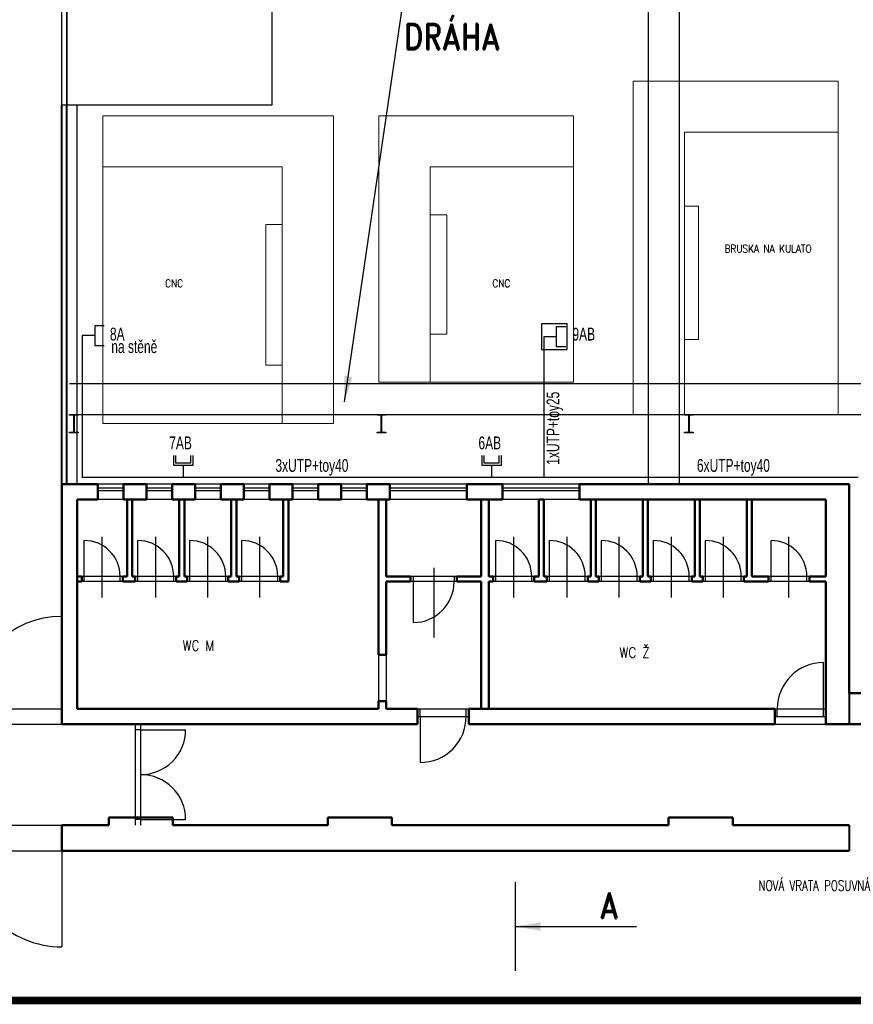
# Model space of a CAD drawing. Header units: millimetres. Extents: x -29135 to 388014, y -22277 to 596511.
# Tile 3 of 12: x 295087 to 311354, y -13732 to 5469. Entities that reach past the tile are written whole.
import ezdxf
from ezdxf.lldxf.tags import DXFTag

# ---------------------------------------------------------------- set-up
doc = ezdxf.new("R2010")
doc.units = ezdxf.units.MM
for name, color, linetype in [('_SK popis', 3, 'Continuous'), ('_strukturka', 3, 'Continuous'), ('IN_C_CERCHOVANA', 7, 'DIVIDE'), ('IN_C_TENKA', 7, 'Continuous'), ('IN_HELP', 6, 'Continuous'), ('IN_NS_CERCHOVAMA', 8, 'DIVIDE'), ('IN_NS_TENKA', 7, 'Continuous'), ('IN_NS_VYPLNE OTVORU', 7, 'Continuous'), ('IN_TEXT', 7, 'Continuous'), ('IN_VYPLNE OTVORU', 7, 'Continuous')]:
    doc.layers.add(name, color=color, linetype=linetype)
for name, color, linetype, lineweight in [('IN_C_TLUSTA', 7, 'Continuous', 50), ('IN_NS_TLUSTA', 7, 'Continuous', 40), ('IN_SLOUPY', 7, 'Continuous', 30)]:
    doc.layers.add(name, color=color, linetype=linetype, lineweight=lineweight)
doc.styles.add('Koty', font='romand.shx', dxfattribs={"width": 0.9})
doc.styles.add('ROMAND', font='romand.shx', dxfattribs={"width": 0.85})
doc.styles.add('ROMANS', font='ic-romans.shx', dxfattribs={"width": 0.8})
tags = doc.linetypes.add('DASHDOT', pattern=[0.5, 0.25, -0.125, 0, -0.125]).pattern_tags.tags
tags[10:11] = [DXFTag(74, 4), DXFTag(75, 0), DXFTag(340, '0'), DXFTag(46, 0.0), DXFTag(50, 0.0), DXFTag(44, 0.0), DXFTag(45, 0.0)]
tags[8:9] = [DXFTag(74, 4), DXFTag(75, 0), DXFTag(340, '0'), DXFTag(46, 0.0), DXFTag(50, 0.0), DXFTag(44, 0.0), DXFTag(45, 0.0)]
tags[6:7] = [DXFTag(74, 4), DXFTag(75, 0), DXFTag(340, '0'), DXFTag(46, 0.0), DXFTag(50, 0.0), DXFTag(44, 0.0), DXFTag(45, 0.0)]
tags[4:5] = [DXFTag(74, 4), DXFTag(75, 0), DXFTag(340, '0'), DXFTag(46, 0.0), DXFTag(50, 0.0), DXFTag(44, 0.0), DXFTag(45, 0.0)]
tags = doc.linetypes.add('DASHED', pattern=[4.5, 3, -1.5]).pattern_tags.tags
tags[6:7] = [DXFTag(74, 4), DXFTag(75, 0), DXFTag(340, '0'), DXFTag(46, 0.0), DXFTag(50, 0.0), DXFTag(44, 0.0), DXFTag(45, 0.0)]
tags[4:5] = [DXFTag(74, 4), DXFTag(75, 0), DXFTag(340, '0'), DXFTag(46, 0.0), DXFTag(50, 0.0), DXFTag(44, 0.0), DXFTag(45, 0.0)]
tags = doc.linetypes.add('DIVIDE', pattern=[8, 3, -1.5, 0.25, -1.5, 0.25, -1.5]).pattern_tags.tags
tags[14:15] = [DXFTag(74, 4), DXFTag(75, 0), DXFTag(340, '0'), DXFTag(46, 0.0), DXFTag(50, 0.0), DXFTag(44, 0.0), DXFTag(45, 0.0)]
tags[12:13] = [DXFTag(74, 4), DXFTag(75, 0), DXFTag(340, '0'), DXFTag(46, 0.0), DXFTag(50, 0.0), DXFTag(44, 0.0), DXFTag(45, 0.0)]
tags[10:11] = [DXFTag(74, 4), DXFTag(75, 0), DXFTag(340, '0'), DXFTag(46, 0.0), DXFTag(50, 0.0), DXFTag(44, 0.0), DXFTag(45, 0.0)]
tags[8:9] = [DXFTag(74, 4), DXFTag(75, 0), DXFTag(340, '0'), DXFTag(46, 0.0), DXFTag(50, 0.0), DXFTag(44, 0.0), DXFTag(45, 0.0)]
tags[6:7] = [DXFTag(74, 4), DXFTag(75, 0), DXFTag(340, '0'), DXFTag(46, 0.0), DXFTag(50, 0.0), DXFTag(44, 0.0), DXFTag(45, 0.0)]
tags[4:5] = [DXFTag(74, 4), DXFTag(75, 0), DXFTag(340, '0'), DXFTag(46, 0.0), DXFTag(50, 0.0), DXFTag(44, 0.0), DXFTag(45, 0.0)]
tags = doc.linetypes.add('TEČKOVANÁ', pattern=[6.35, 0, -6.35]).pattern_tags.tags
tags[6:7] = [DXFTag(74, 4), DXFTag(75, 0), DXFTag(340, '0'), DXFTag(46, 0.0), DXFTag(50, 0.0), DXFTag(44, 0.0), DXFTag(45, 0.0)]
tags[4:5] = [DXFTag(74, 4), DXFTag(75, 0), DXFTag(340, '0'), DXFTag(46, 0.0), DXFTag(50, 0.0), DXFTag(44, 0.0), DXFTag(45, 0.0)]
doc.dimstyles.new('IN_100', dxfattribs={"dimtxt": 200, "dimasz": 80, "dimexe": 40, "dimexo": 250, "dimgap": 150, "dimtad": 1, "dimtoh": 1, "dimdec": 4, "dimdsep": 46, "dimlunit": 6, "dimtxsty": 'Koty', "dimblk": 'ARCHTICK', "dimcen": 0.09, "dimclre": 256, "dimclrt": 7, "dimadec": 0, "dimazin": 0, "dimtfac": 1, "dimtdec": 4, "dimtofl": 0, "dimtmove": 1, "dimatfit": 3, "dimfxl": 1, "dimtolj": 1, "dimtzin": 0, "dimarcsym": 0})

# ---------------------------------------------------------------- blocks, each defined once
blk = doc.blocks.new('_ArchTick')
at = {"color": 0, "linetype": 'ByBlock', "lineweight": 13, "transparency": 33554687, "const_width": 0.15}
blk.add_lwpolyline([(-0.5, -0.5), (0.5, 0.5)], dxfattribs=at)
blk = doc.blocks.new('SK1_stěna')
for p, q in [((241, 0), (0, 0)), ((429, 192), (241, 192)), ((241, 192), (241, -192)), ((241, -192), (429, -192))]:
    blk.add_line(p, q)
blk = doc.blocks.new('SK2_stěna')
for p, q in [((241, 0), (0, 0)), ((429, 192), (241, 192)), ((241, 192), (241, -192)), ((429, 149), (288, 149)), ((288, 149), (288, -147)), ((241, -192), (429, -192)), ((288, -147), (429, -147))]:
    blk.add_line(p, q)

msp = doc.modelspace()

# ---------------------------------------------------------------- linework, layer by layer
at = {"linetype": 'TEČKOVANÁ', "lineweight": 13, "ltscale": 20, "transparency": 33554687}
for p, q in [((311060.47666, 4272.43514), (307060.47666, 4272.43514)), ((307060.47666, 4272.43514), (307060.47666, -2227.56486)), ((311060.47666, 3272.43514), (311060.47666, 4272.43514)), ((301210.47667, 3597.06571), (296710.47666, 3597.06571)), ((296710.47666, 3597.06571), (296710.47666, 2597.06571)), ((301210.47667, -2402.93429), (301210.47667, 3597.06571)), ((302095.87901, -1602.93315), (302095.87901, 3597.06571)), ((302095.87901, 3597.06571), (305895.8792, 3597.06571)), ((305895.8792, 3597.06571), (305895.8792, 2597.06571)), ((303095.87901, -1602.93315), (302095.87901, -1602.93315)), ((307060.47666, -2227.56486), (308060.47666, -2227.56486)), ((300210.47666, -2402.93429), (301210.47667, -2402.93429))]:
    msp.add_line(p, q, dxfattribs=at)
at = {"linetype": 'Continuous', "lineweight": 15, "transparency": 33554687}
for p, q in [((308060.47666, 3272.43514), (311060.47666, 3272.43514)), ((308060.47666, 1834.86648), (308060.47666, 3272.43514)), ((311060.47666, 3272.43514), (311060.47666, -2227.56486)), ((296710.47666, 2597.06571), (296710.47666, -2402.93429)), ((300210.47666, 2597.06571), (296710.47666, 2597.06571)), ((300210.47666, 1474.44227), (300210.47666, 2597.06571)), ((303095.87901, 2597.06571), (303095.87901, 1660.31911)), ((305895.8792, 2597.06571), (303095.87901, 2597.06571)), ((305895.8792, -1602.93315), (305895.8792, 2597.06571)), ((308060.47666, 1834.86648), (308329.98216, 1834.86648)), ((308060.47666, 1834.86648), (308060.47666, -765.62409)), ((308329.98216, 1834.86648), (308329.98216, -765.62409)), ((303424.21859, 1660.31911), (303095.87901, 1660.31911)), ((303095.87901, -666.44404), (303095.87901, 1660.31911)), ((303424.21859, -666.44404), (303424.21859, 1660.31911)), ((300210.47666, 1474.44227), (299889.74455, 1474.44227)), ((299889.74455, 1474.44227), (299889.74455, -1268.49673)), ((300210.47666, -1268.49673), (300210.47666, 1474.44227)), ((303095.87901, -666.44404), (303095.87901, -1602.93315)), ((303095.87901, -666.44404), (303424.21859, -666.44404)), ((308060.47666, -2227.56486), (308060.47666, -765.62409)), ((308329.98216, -765.62409), (308060.47666, -765.62409)), ((299889.74455, -1268.49673), (300210.47666, -1268.49673)), ((300210.47666, -2402.93429), (300210.47666, -1268.49673)), ((303095.87901, -1602.93315), (305895.8792, -1602.93315)), ((311060.47666, -2227.56486), (308060.47666, -2227.56486)), ((296710.47666, -2402.93429), (300210.47666, -2402.93429))]:
    msp.add_line(p, q, dxfattribs=at)
at = {"layer": '_strukturka'}
for p, q in [((296309.83436, -691.50728), (296309.83436, -3457.94969)), ((305312.26136, -715.41243), (305312.26136, -3457.94969)), ((311449.25246, -3457.94969), (296309.83436, -3457.94969))]:
    msp.add_line(p, q, dxfattribs=at)
at = {"layer": '_strukturka', "linetype": 'DASHED', "ltscale": 0.5}
msp.add_lwpolyline([(305272.26136, -965.41243), (305772.26136, -965.41243), (305772.26136, -465.41243), (305272.26136, -465.41243)], close=True, dxfattribs=at)
at = {"layer": 'IN_C_CERCHOVANA', "ltscale": 50, "transparency": 33554687}
for p, q in [((302090.47666, -6917.56486), (302090.47666, -7817.56486)), ((302240.47666, -6917.56486), (302240.47666, -7817.56486)), ((309820.47666, -8267.56486), (310820.47666, -8267.56486))]:
    msp.add_line(p, q, dxfattribs=at)
at = {"layer": 'IN_C_TENKA', "color": 8, "transparency": 33554687}
for p, q in [((307360.47666, -3587.56486), (307360.47666, 6932.43514)), ((307960.47666, -3587.56486), (307960.47666, 6332.43514))]:
    msp.add_line(p, q, dxfattribs=at)
at = {"layer": 'IN_C_TENKA', "transparency": 33554687}
for p, q in [((297110.47359, -3587.56), (296610.47666, -3587.50643)), ((298060.47534, -3587.56407), (297560.47841, -3587.51049)), ((299010.47534, -3587.56407), (298510.47841, -3587.51049)), ((299960.47534, -3587.56407), (299460.47841, -3587.51049)), ((300910.47534, -3587.56407), (300410.47841, -3587.51049)), ((301860.47666, -3587.56407), (301360.47974, -3587.51049)), ((303810.47401, -3587.52989), (302310.47534, -3587.48074)), ((306010.47534, -3587.56486), (304510.47666, -3587.51571)), ((297110.47492, -3887.56407), (296610.47799, -3887.51049)), ((298060.47666, -3887.58168), (297560.47974, -3887.5281)), ((299010.47534, -3887.56486), (298510.47841, -3887.51128)), ((299960.47666, -3887.56407), (299460.47974, -3887.51049)), ((300910.47666, -3887.56407), (300410.47974, -3887.51049)), ((301860.47666, -3887.56486), (301360.47974, -3887.51128)), ((303810.47534, -3887.56486), (302310.47666, -3887.51571)), ((306010.47534, -3887.56486), (304510.47666, -3887.51571))]:
    msp.add_line(p, q, dxfattribs=at)
at = {"layer": 'IN_C_TLUSTA', "transparency": 33554687}
for p, q in [((295910.47666, -3587.56486), (295910.47666, -8267.56486)), ((296610.47666, -3587.56486), (295910.47666, -3587.56486)), ((296610.47799, -3887.56486), (296610.47666, -3587.56079)), ((297110.47625, -3887.56486), (297110.47492, -3587.56079)), ((297560.47841, -3587.56486), (297110.47492, -3587.56486)), ((297560.47974, -3887.56504), (297560.47841, -3587.56486)), ((298060.47799, -3887.56511), (298060.47666, -3587.56486)), ((298510.47841, -3587.56486), (298060.47666, -3587.56486)), ((298510.47974, -3887.56517), (298510.47841, -3587.56486)), ((299010.47799, -3887.56524), (299010.47666, -3587.56486)), ((299460.47841, -3587.56486), (299010.47666, -3587.56486)), ((299460.47974, -3887.56531), (299460.47841, -3587.54693)), ((299960.47799, -3887.56538), (299960.47666, -3587.54693)), ((300410.47841, -3587.56486), (299960.47666, -3587.56486)), ((300410.47974, -3887.56544), (300410.47841, -3587.56486)), ((300910.47799, -3887.56551), (300910.47666, -3587.56486)), ((301360.47841, -3587.56486), (300910.47666, -3587.56486)), ((301360.47974, -3887.56558), (301360.47841, -3587.56486)), ((301860.47799, -3887.56565), (301860.47666, -3587.56486)), ((302310.47666, -3587.56486), (301860.47666, -3587.56486)), ((302310.47666, -3887.56486), (302310.47666, -3587.56486)), ((303810.47666, -3887.56486), (303810.47534, -3587.52989)), ((304510.47666, -3587.56486), (303810.47534, -3587.56486)), ((304510.47666, -3887.56486), (304510.47666, -3587.5268)), ((306010.47666, -3887.56486), (306010.47534, -3587.52016)), ((311270.47666, -3587.56486), (306010.47534, -3587.56486)), ((311270.47666, -3587.56486), (311270.47666, -7667.56486)), ((296610.47799, -3887.56486), (296210.47666, -3887.56486)), ((296210.47666, -7967.56486), (296210.47666, -3887.56486)), ((297560.47974, -3887.56486), (297110.47625, -3887.56486)), ((297185.47666, -5387.56486), (297185.47666, -3887.56486)), ((297285.47666, -3887.56486), (297185.47666, -3887.56486)), ((297285.47666, -5387.56486), (297285.47666, -3887.56486)), ((298510.47974, -3887.56486), (298060.47799, -3887.56486)), ((298200.47666, -5387.56486), (298200.47666, -3887.56486)), ((298300.47666, -5387.56486), (298300.47666, -3887.56486)), ((299460.47974, -3887.56486), (299010.47799, -3887.56486)), ((299215.47666, -5387.56486), (299215.47666, -3887.56486)), ((299315.47666, -5387.56486), (299315.47666, -3887.56486)), ((300410.47974, -3887.56486), (299960.47799, -3887.56486)), ((300230.47666, -5387.56486), (300230.47666, -3887.56486)), ((300330.47666, -5487.56486), (300330.47666, -3887.56486)), ((301360.47974, -3887.56486), (300910.47799, -3887.56486)), ((302310.47666, -3887.56486), (301860.47799, -3887.56486)), ((302090.47666, -6917.56486), (302090.47666, -3887.56486)), ((302240.47666, -5387.56486), (302240.47666, -3887.56486)), ((302240.47666, -5387.56486), (302240.47666, -3887.56486)), ((304510.47666, -3887.56486), (303810.47666, -3887.56486)), ((304090.47666, -5387.56486), (304090.47666, -3887.56486)), ((304240.47666, -5387.56486), (304240.47666, -3887.56486)), ((305215.47666, -5387.56486), (305215.47666, -3887.56486)), ((305215.47666, -3887.56486), (305315.47666, -3887.56486)), ((305315.47666, -5387.56486), (305315.47666, -3887.56486)), ((310820.47666, -3887.56486), (306010.47666, -3887.56486)), ((306230.47666, -5387.56486), (306230.47666, -3887.56486)), ((306330.47666, -5387.56486), (306330.47666, -3887.56486)), ((307245.47666, -5387.56486), (307245.47666, -3887.56486)), ((307345.47666, -5387.56486), (307345.47666, -3887.56486)), ((308260.47666, -5387.56486), (308260.47666, -3887.56486)), ((308360.47666, -5387.56486), (308360.47666, -3887.56486)), ((309275.47666, -5387.56486), (309275.47666, -3887.56486)), ((309375.47666, -5387.56486), (309375.47666, -3887.56486)), ((310820.47666, -3887.56486), (310820.47666, -5387.56486)), ((296297.97666, -5387.56486), (296210.47666, -5387.56486)), ((296297.97666, -5487.56486), (296210.47666, -5487.56486)), ((296297.97666, -5387.56486), (296297.97666, -5487.56486)), ((297185.47666, -5387.56486), (297097.97666, -5387.56486)), ((297097.97666, -5387.56486), (297097.97666, -5487.56486)), ((297342.97666, -5487.56486), (297097.97666, -5487.56486)), ((297342.97666, -5387.56486), (297285.47666, -5387.56486)), ((297342.97666, -5387.56486), (297342.97666, -5487.56486)), ((298200.47666, -5387.56486), (298142.97666, -5387.56486)), ((298142.97666, -5387.56486), (298142.97666, -5487.56486)), ((298357.97666, -5487.56486), (298142.97666, -5487.56486)), ((298357.97666, -5387.56486), (298300.47666, -5387.56486)), ((298357.97666, -5387.56486), (298357.97666, -5487.56486)), ((299215.47666, -5387.56486), (299157.97666, -5387.56486)), ((299157.97666, -5387.56486), (299157.97666, -5487.56486)), ((299372.97666, -5487.56486), (299157.97666, -5487.56486)), ((299372.97666, -5387.56486), (299315.47666, -5387.56486)), ((299372.97666, -5387.56486), (299372.97666, -5487.56486)), ((300230.47666, -5387.56486), (300172.97666, -5387.56486)), ((300172.97666, -5387.56486), (300172.97666, -5487.56486)), ((300330.47666, -5487.56486), (300172.97666, -5487.56486)), ((302715.47666, -5387.56486), (302240.47666, -5387.56486)), ((302240.47666, -6917.56486), (302240.47666, -5487.56486)), ((302715.47666, -5487.56486), (302240.47666, -5487.56486)), ((302715.47666, -5487.56486), (302715.47666, -5387.56493)), ((304090.47666, -5387.56486), (303615.47666, -5387.56486)), ((303615.47666, -5487.56479), (303615.47666, -5387.56486)), ((304090.47666, -5487.56472), (303615.47666, -5487.56472)), ((304090.47666, -7967.56486), (304090.47666, -5487.56472)), ((304327.97666, -5387.56486), (304240.47666, -5387.56486)), ((304327.97666, -5487.56486), (304240.47666, -5487.56486)), ((304240.47666, -7967.56486), (304240.47666, -5487.56486)), ((304327.97666, -5387.56486), (304327.97666, -5487.56486)), ((305215.47666, -5387.56486), (305127.97666, -5387.56486)), ((305127.97666, -5387.56486), (305127.97666, -5487.56486)), ((305372.97666, -5487.56486), (305127.97666, -5487.56486)), ((305372.97666, -5387.56486), (305315.47666, -5387.56486)), ((305372.97666, -5387.56486), (305372.97666, -5487.56486)), ((306230.47666, -5387.56486), (306172.97666, -5387.56486)), ((306172.97666, -5387.56486), (306172.97666, -5487.56486)), ((306387.97666, -5487.56486), (306172.97666, -5487.56486)), ((306387.97666, -5387.56486), (306330.47666, -5387.56486)), ((306387.97666, -5387.56486), (306387.97666, -5487.56486)), ((307245.47666, -5387.56486), (307187.97666, -5387.56486)), ((307187.97666, -5387.56486), (307187.97666, -5487.56486)), ((307402.97666, -5487.56486), (307187.97666, -5487.56486)), ((307402.97666, -5387.56486), (307345.47666, -5387.56486)), ((307402.97666, -5387.56486), (307402.97666, -5487.56486)), ((308260.47666, -5387.56486), (308202.97666, -5387.56486)), ((308202.97666, -5387.56486), (308202.97666, -5487.56486)), ((308417.97666, -5487.56486), (308202.97666, -5487.56486)), ((308417.97666, -5387.56486), (308360.47666, -5387.56486)), ((308417.97666, -5387.56486), (308417.97666, -5487.56486)), ((309275.47666, -5387.56486), (309217.97666, -5387.56486)), ((309217.97666, -5387.56486), (309217.97666, -5487.56486)), ((309697.97527, -5487.56486), (309217.97666, -5487.56486)), ((309697.97527, -5387.56486), (309375.47666, -5387.56486)), ((309697.97527, -5387.56486), (309697.97527, -5487.56486)), ((310820.47666, -5387.56486), (310497.97527, -5387.56486)), ((310497.97527, -5387.56486), (310497.97527, -5487.56486)), ((310820.47666, -5487.56486), (310497.97527, -5487.56486)), ((310820.47666, -5487.56486), (310820.47666, -7967.56486)), ((302240.47666, -6917.56486), (302090.47666, -6917.56486)), ((311270.47666, -7667.56486), (312820.47169, -7667.56486)), ((302240.47666, -7817.56486), (302090.47666, -7817.56486)), ((302090.47666, -7967.56486), (302090.47666, -7817.56486)), ((302240.47666, -7967.56486), (302240.47666, -7817.56486)), ((302090.47666, -7967.56486), (296210.47666, -7967.56486)), ((302850.47667, -7967.56486), (302240.47666, -7967.56486)), ((302850.47667, -8267.56486), (302850.47667, -7967.56486)), ((309820.47666, -7967.56486), (303850.47667, -7967.56486)), ((303850.47667, -8267.56486), (303850.47667, -7967.56486)), ((309820.47666, -8267.56486), (309820.47666, -7967.56486)), ((310820.47666, -8267.56486), (310820.47666, -7967.56486)), ((302850.47667, -8267.56486), (295910.47666, -8267.56486)), ((309820.47666, -8267.56486), (303850.47667, -8267.56486)), ((310820.47666, -8267.56486), (312570.47666, -8267.56486)), ((296825.49493, -10087.56486), (298075.49493, -10087.56486)), ((296825.49493, -10087.56486), (296825.49493, -10237.56486)), ((298075.49493, -10087.56486), (298075.49493, -10237.56486)), ((301100.47666, -10087.56486), (302350.47666, -10087.56486)), ((301100.47666, -10087.56486), (301100.47666, -10237.56486)), ((302350.47666, -10087.56486), (302350.47666, -10237.56486)), ((307750.47666, -10087.56486), (309000.47666, -10087.56486)), ((307750.47666, -10087.56486), (307750.47666, -10237.56486)), ((309000.47666, -10087.56486), (309000.47666, -10237.56486)), ((295910.4782, -10237.56486), (295910.47666, -10737.56486)), ((296825.49493, -10237.56486), (295910.4782, -10237.56486)), ((301100.47666, -10237.56486), (298075.49493, -10237.56486)), ((307750.47666, -10237.56486), (302350.47666, -10237.56486)), ((311270.47666, -10237.56486), (309000.47666, -10237.56486)), ((311270.47666, -10737.56486), (295910.47666, -10737.56486))]:
    msp.add_line(p, q, dxfattribs=at)
at = {"layer": 'IN_HELP', "color": 9, "transparency": 33554687, "const_width": 150}
msp.add_lwpolyline([(322560.47666, 16694.78997), (292131.47798, 16694.78997), (292131.47798, -13657.36795), (322560.47666, -13657.36795)], close=True, dxfattribs=at)
at = {"layer": 'IN_HELP', "color": 7, "lineweight": 30, "transparency": 33554687}
msp.add_lwpolyline([(322560.47666, 11602.43514), (322560.47666, -7667.56486), (311270.47666, -7667.56486), (311270.47666, -3587.56486), (295910.47666, -3587.56486), (295910.47666, -3587.56486), (295910.47666, 11602.43514), (322560.47666, 11602.43514)], close=True, dxfattribs=at)
at = {"layer": 'IN_NS_CERCHOVAMA', "ltscale": 250, "transparency": 33554687}
for p, q in [((296060.47666, -1627.56486), (322460.47666, -1627.56486)), ((296060.47666, -2227.56486), (322460.47666, -2227.56486))]:
    msp.add_line(p, q, dxfattribs=at)
at = {"layer": 'IN_NS_TENKA', "transparency": 33554687}
msp.add_line((296210.47666, -3587.56486), (296210.47666, 3802.43514), dxfattribs=at)
at = {"layer": 'IN_NS_TLUSTA', "transparency": 33554687}
for p, q in [((295910.47666, -3587.56486), (295910.47666, 3802.43514)), ((296010.47666, -3587.56486), (296010.47666, 3802.43514)), ((311270.47666, -7667.56486), (311270.47666, -8267.56486)), ((311270.47666, -10237.56486), (311270.47666, -10737.56486))]:
    msp.add_line(p, q, dxfattribs=at)
at = {"layer": 'IN_NS_VYPLNE OTVORU', "transparency": 33554687}
msp.add_lwpolyline([(295910.47666, 7802.43514), (296010.47666, 7802.43514), (296010.47666, 3802.43514), (295910.47666, 3802.43514)], close=True, dxfattribs=at)
at = {"layer": 'IN_NS_VYPLNE OTVORU', "linetype": 'DIVIDE', "ltscale": 100, "transparency": 33554687}
msp.add_lwpolyline([(296010.47666, 7802.43514), (300010.47666, 7802.43514), (300010.47666, 3802.43514), (296010.47666, 3802.43514)], close=True, dxfattribs=at)
at = {"layer": 'IN_SLOUPY', "transparency": 33554687}
for points in [[(296141.47666, -2556.86486), (296141.47666, -2258.26486, 0.4142135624), (296123.47666, -2240.26486), (296060.47666, -2240.26486), (296060.47666, -2227.56486), (296230.47666, -2227.56486), (296230.47666, -2240.26486), (296167.47666, -2240.26486, 0.4142135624), (296149.47666, -2258.26486), (296149.47666, -2556.86486, 0.4142135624), (296167.47666, -2574.86486), (296230.47666, -2574.86486), (296230.47666, -2587.56486), (296060.47666, -2587.56486), (296060.47666, -2574.86486), (296123.47666, -2574.86486, 0.4142135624), (296141.47666, -2556.86486)], [(302141.47666, -2556.86486), (302141.47666, -2258.26486, 0.4142135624), (302123.47666, -2240.26486), (302060.47666, -2240.26486), (302060.47666, -2227.56486), (302230.47666, -2227.56486), (302230.47666, -2240.26486), (302167.47666, -2240.26486, 0.4142135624), (302149.47666, -2258.26486), (302149.47666, -2556.86486, 0.4142135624), (302167.47666, -2574.86486), (302230.47666, -2574.86486), (302230.47666, -2587.56486), (302060.47666, -2587.56486), (302060.47666, -2574.86486), (302123.47666, -2574.86486, 0.4142135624), (302141.47666, -2556.86486)], [(308141.47666, -2556.86486), (308141.47666, -2258.26486, 0.4142135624), (308123.47666, -2240.26486), (308060.47666, -2240.26486), (308060.47666, -2227.56486), (308230.47666, -2227.56486), (308230.47666, -2240.26486), (308167.47666, -2240.26486, 0.4142135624), (308149.47666, -2258.26486), (308149.47666, -2556.86486, 0.4142135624), (308167.47666, -2574.86486), (308230.47666, -2574.86486), (308230.47666, -2587.56486), (308060.47666, -2587.56486), (308060.47666, -2574.86486), (308123.47666, -2574.86486, 0.4142135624), (308141.47666, -2556.86486)]]:
    msp.add_lwpolyline(points, format="xyb", close=True, dxfattribs=at)
at = {"layer": 'IN_TEXT', "linetype": 'DASHDOT', "lineweight": 30, "ltscale": 1500, "transparency": 33554687}
msp.add_line((304754.34979, -11349.86881), (304754.34979, -13081.98582), dxfattribs=at)
at = {"layer": 'IN_VYPLNE OTVORU', "transparency": 33554687}
for p, q in [((297110.47548, -3667.56486), (296610.47841, -3667.56486)), ((297110.47548, -3717.56486), (296610.47841, -3717.56486)), ((298060.47723, -3667.56893), (297560.48015, -3667.56893)), ((298060.47723, -3717.56893), (297560.48015, -3717.56893)), ((299010.47723, -3667.56893), (298510.48015, -3667.56893)), ((299010.47723, -3717.56893), (298510.48015, -3717.56893)), ((299960.47723, -3667.551), (299460.48015, -3667.551)), ((299960.47723, -3717.551), (299460.48015, -3717.551)), ((300910.47723, -3667.56893), (300410.48015, -3667.56893)), ((300910.47723, -3717.56893), (300410.48015, -3717.56893)), ((301860.47723, -3667.56893), (301360.48015, -3667.56893)), ((301860.47723, -3717.56893), (301360.48015, -3717.56893)), ((303810.47569, -3667.56472), (302310.48015, -3667.56472)), ((303810.47591, -3717.56472), (302310.48015, -3717.56472)), ((306010.47569, -3667.55498), (304510.48015, -3667.55498)), ((306010.47591, -3717.55498), (304510.48015, -3717.55498)), ((296697.97666, -5800.75326), (296697.97666, -4615.99812)), ((297742.97666, -5800.75326), (297742.97666, -4615.99812)), ((298757.97666, -5800.75326), (298757.97666, -4615.99812)), ((299772.97666, -5800.75326), (299772.97666, -4615.99812)), ((304727.97666, -5800.75326), (304727.97666, -4615.99812)), ((305772.97666, -5800.75326), (305772.97666, -4615.99812)), ((306787.97666, -5800.75326), (306787.97666, -4615.99812)), ((307802.97666, -5800.75326), (307802.97666, -4615.99812)), ((308817.97666, -5800.75326), (308817.97666, -4615.99812)), ((310097.97527, -5800.75326), (310097.97527, -4615.99812)), ((303165.47666, -5222.6131), (303165.47666, -6579.55073)), ((297097.97666, -5387.56486), (296297.97666, -5387.56486)), ((297097.97666, -5487.56486), (296297.97666, -5487.56486)), ((296347.97666, -5487.56486), (296347.97666, -5387.56486)), ((297047.97666, -5487.56486), (297047.97666, -5387.56486)), ((298142.97666, -5387.56486), (297342.97666, -5387.56486)), ((298142.97666, -5487.56486), (297342.97666, -5487.56486)), ((297392.97666, -5487.56486), (297392.97666, -5387.56486)), ((298092.97666, -5487.56486), (298092.97666, -5387.56486)), ((299157.97666, -5387.56486), (298357.97666, -5387.56486)), ((299157.97666, -5487.56486), (298357.97666, -5487.56486)), ((298407.97666, -5487.56486), (298407.97666, -5387.56486)), ((299107.97666, -5487.56486), (299107.97666, -5387.56486)), ((300172.97666, -5387.56486), (299372.97666, -5387.56486)), ((300172.97666, -5487.56486), (299372.97666, -5487.56486)), ((299422.97666, -5487.56486), (299422.97666, -5387.56486)), ((300122.97666, -5487.56486), (300122.97666, -5387.56486)), ((303615.47666, -5387.56486), (302715.47666, -5387.56486)), ((303615.47666, -5487.56472), (302715.47666, -5487.56472)), ((302765.47666, -5387.56486), (302765.47666, -5487.56479)), ((303565.47666, -5387.56479), (303565.47666, -5487.56472)), ((305127.97666, -5387.56486), (304327.97666, -5387.56486)), ((305127.97666, -5487.56486), (304327.97666, -5487.56486)), ((304377.97666, -5487.56486), (304377.97666, -5387.56486)), ((305077.97666, -5487.56486), (305077.97666, -5387.56486)), ((306172.97666, -5387.56486), (305372.97666, -5387.56486)), ((306172.97666, -5487.56486), (305372.97666, -5487.56486)), ((305422.97666, -5487.56486), (305422.97666, -5387.56486)), ((306122.97666, -5487.56486), (306122.97666, -5387.56486)), ((307187.97666, -5387.56486), (306387.97666, -5387.56486)), ((307187.97666, -5487.56486), (306387.97666, -5487.56486)), ((306437.97666, -5487.56486), (306437.97666, -5387.56486)), ((307137.97666, -5487.56486), (307137.97666, -5387.56486)), ((308202.97666, -5387.56486), (307402.97666, -5387.56486)), ((308202.97666, -5487.56486), (307402.97666, -5487.56486)), ((307452.97666, -5487.56486), (307452.97666, -5387.56486)), ((308152.97666, -5487.56486), (308152.97666, -5387.56486)), ((309217.97666, -5387.56486), (308417.97666, -5387.56486)), ((309217.97666, -5487.56486), (308417.97666, -5487.56486)), ((308467.97666, -5487.56486), (308467.97666, -5387.56486)), ((309167.97666, -5487.56486), (309167.97666, -5387.56486)), ((310497.97527, -5387.56486), (309697.97527, -5387.56486)), ((310497.97527, -5487.56486), (309697.97527, -5487.56486)), ((309747.97527, -5487.56486), (309747.97527, -5387.56486)), ((310447.97527, -5487.56486), (310447.97527, -5387.56486)), ((292310.47666, -7967.56486), (295910.47666, -7967.56486)), ((302850.47667, -7967.56486), (303850.47667, -7967.56486)), ((302900.47527, -8117.56439), (302900.47388, -7967.56439)), ((303800.47527, -8117.55605), (303800.47388, -7967.56532)), ((309820.47666, -7967.56486), (310820.47666, -7967.56486)), ((309870.47527, -8117.56439), (309870.47388, -7967.56439)), ((310770.47527, -8117.55605), (310770.47388, -7967.56532)), ((302850.47388, -8117.56486), (303850.47667, -8117.56486)), ((309820.47527, -8117.56486), (310820.47527, -8117.55559)), ((292310.47666, -8267.56486), (295910.47666, -8267.56486)), ((297350.49493, -10237.56486), (297350.47666, -8267.56486)), ((297450.47768, -8377.57376), (297350.47768, -8377.57468)), ((297450.49493, -10237.56393), (297450.47666, -8267.56393)), ((297450.49391, -10127.56486), (297350.49391, -10127.56579)), ((292160.47666, -10237.56486), (295910.47666, -10237.56486)), ((292160.47666, -10737.56486), (295910.47666, -10737.56486))]:
    msp.add_line(p, q, dxfattribs=at)
at = {"layer": 'IN_VYPLNE OTVORU'}
for p, q in [((296347.97666, -5387.56486), (296347.97666, -4687.56486)), ((297392.97666, -5387.56486), (297392.97666, -4687.56486)), ((298407.97666, -5387.56486), (298407.97666, -4687.56486)), ((299422.97666, -5387.56486), (299422.97666, -4687.56486)), ((304377.97666, -5387.56486), (304377.97666, -4687.56486)), ((305422.97666, -5387.56486), (305422.97666, -4687.56486)), ((306437.97666, -5387.56486), (306437.97666, -4687.56486)), ((307452.97666, -5387.56486), (307452.97666, -4687.56486)), ((308467.97666, -5387.56486), (308467.97666, -4687.56486)), ((309747.97527, -5387.56486), (309747.97527, -4687.56486)), ((302765.47666, -5487.56472), (302765.47666, -6287.56472)), ((295910.47666, -7967.56486), (295910.47666, -6167.56486)), ((310770.47388, -7967.55605), (310770.47388, -7067.55605)), ((302900.47527, -8117.56439), (302900.47527, -9017.56439)), ((297450.47768, -8377.57376), (298325.47768, -8377.56565)), ((297450.49391, -10127.56486), (298325.49391, -10127.55675)), ((295910.47666, -10737.53188), (295910.48024, -12612.53188))]:
    msp.add_line(p, q, dxfattribs=at)
for centre, radius, start, end in [((296347.97666, -5387.56486), 700, 360, 90), ((297392.97666, -5387.56486), 700, 360, 90), ((298407.97666, -5387.56486), 700, 360, 90), ((299422.97666, -5387.56486), 700, 360, 90), ((304377.97666, -5387.56486), 700, 360, 90), ((305422.97666, -5387.56486), 700, 360, 90), ((306437.97666, -5387.56486), 700, 360, 90), ((307452.97666, -5387.56486), 700, 360, 90), ((308467.97666, -5387.56486), 700, 360, 90), ((309747.97527, -5387.56486), 700, 360, 90), ((302765.47666, -5487.56472), 800, 270, 360), ((295910.47666, -7967.56486), 1800, 90, 180), ((310770.46799, -7967.55015), 899.9941, 89.999624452, 180.000906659), ((302900.48117, -8117.57029), 899.9941, 269.999624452, 0.000906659), ((297450.48342, -8377.57949), 874.99426, 270.000155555, 0.00090667), ((297450.49964, -10127.55912), 874.99426, 0.000155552, 90.000906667), ((295910.47666, -10737.53188), 1875, 180.000109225, 270.000109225)]:
    msp.add_arc(centre, radius, start, end, dxfattribs=at)

# ---------------------------------------------------------------- block references
at = {"layer": '_strukturka'}
for p in [(296309.83436, -691.50728), (305312.26136, -715.41243)]:
    msp.add_blockref('SK1_stěna', p, dxfattribs=at)
at = {"layer": '_strukturka', "rotation": 90}
for p in [(298278.83013, -3457.94969), (304295.18427, -3457.94969)]:
    msp.add_blockref('SK2_stěna', p, dxfattribs=at)

# ---------------------------------------------------------------- texts
at = {"layer": '_SK popis', "style": 'ROMANS', "width": 0.7}
for s, p in [('8A', (296848.83477, -787.77676)), ('9AB', (305872.42961, -787.77736)), ('na stěně', (296874.90267, -1031.83975)), ('7AB', (298005.06827, -2909.0603)), ('6AB', (304039.42252, -2909.0603)), ('3xUTP+toy40', (300077.81115, -3348.78793)), ('6xUTP+toy40', (308302.20841, -3348.78793))]:
    msp.add_text(s, height=250, dxfattribs=at).set_placement(p)
msp.add_text('1xUTP+toy25', height=250, rotation=90, dxfattribs=at).set_placement((305617.99576, -3210.74367))
at = {"layer": 'IN_TEXT', "color": 0, "style": 'ROMAND', "width": 0.85}
for s, p in [('BRUSKA NA KULATO', (308841.57179, 926.52585)), ('CNC', (297926.30285, 251.15642)), ('CNC', (304310.23268, 251.15642))]:
    msp.add_text(s, height=150, dxfattribs=at).set_placement(p)
at = {"layer": 'IN_TEXT', "transparency": 33554687, "attachment_point": 7, "style": 'ROMAND'}
for s, insert, char_height, width in [('{\\C0;JEŘÁBOVÁ DRÁHA}', (302582.19821, 4889.05042), 500, 2497.377199), ('{\\C0;WC M}', (298266.24573, -6836.2194), 200, 2497.377199), ('{\\C0;WC Ž}', (306790.6108, -6973.76925), 200, 2497.377199), ('{\\C0;NOVÁ VRATA POSUVNÁ}', (309499.09997, -11517.14569), 200, 2497.377199), ('{\\C0;A}', (306404.94688, -12051.29306), 500, 369.2857143)]:
    msp.add_mtext(s, dxfattribs=dict(at, insert=insert, char_height=char_height, width=width))

# ---------------------------------------------------------------- leaders
at = {"layer": 'IN_C_TENKA', "transparency": 33554687}
msp.add_leader([(301428.3487, -1982.77872), (302564.14568, 5774.70957)], dimstyle='IN_100', override={"dimasz": 500, "dimgap": 150, "dimtad": 0, "dimclrd": 256}, dxfattribs=at)
at = {"layer": 'IN_TEXT', "transparency": 33554687}
msp.add_leader([(304754.34979, -12215.92731), (307120.68233, -12215.92731)], dimstyle='IN_100', override={"dimasz": 500, "dimgap": 150, "dimtad": 0, "dimclrd": 256}, dxfattribs=at)

doc.saveas('drawing.dxf')
